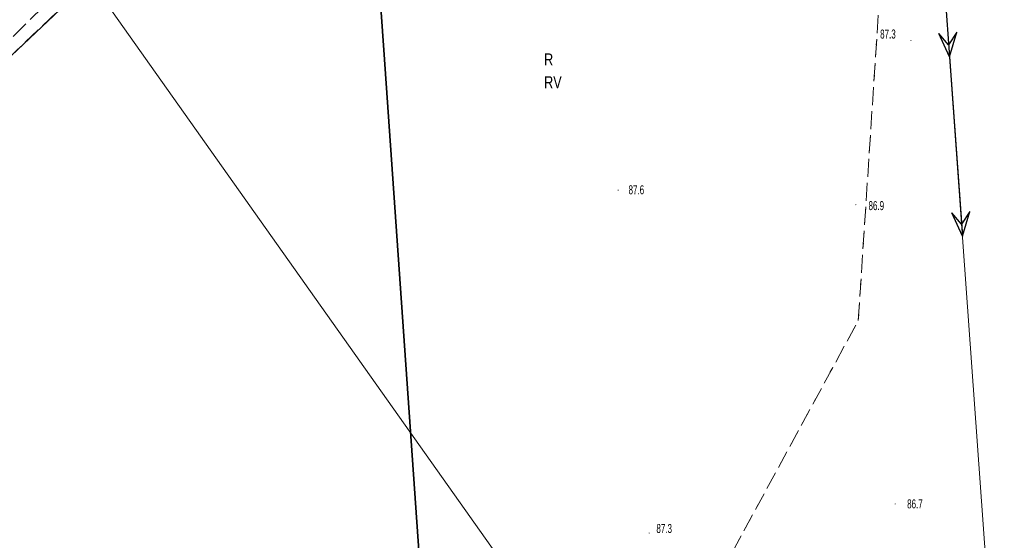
# Model space of a CAD drawing. Header units: metres. Extents: x 6524698 to 6533081, y 5883213 to 5896811.
# Tile 62 of 131: x 6528639 to 6528721, y 5890040 to 5890083. Entities that reach past the tile are written whole.
import ezdxf
from ezdxf.enums import TextEntityAlignment as Align

# ---------------------------------------------------------------- set-up
doc = ezdxf.new("R2010")
doc.units = ezdxf.units.M
for name, pattern in [('mapa zasadnicza$0$1.5_0.5', [2, 1.5, -0.5]), ('mapa zasadnicza$0$219-500', [0]), ('mapa zasadnicza$0$egkk-500', [2, 1.5, -0.5]), ('mapa zasadnicza$0$egug-500', [1, 0.5, -0.5]), ('mapa zasadnicza$0$suep_wn_500', [0])]:
    doc.linetypes.add(name, pattern=pattern)
for name, color, linetype in [('mapa zasadnicza$0$000 Inne (niezydentyfikowane)', 7, 'Continuous'), ('mapa zasadnicza$0$209-oznaczenie konturu klasyfikacyjnego', 7, 'Continuous'), ('mapa zasadnicza$0$210-oznaczenie konturu użytku gruntowego', 7, 'Continuous'), ('mapa zasadnicza$0$217-kontur klasyfikacyjny', 7, 'Continuous'), ('mapa zasadnicza$0$218-kontur użytku gruntowego', 7, 'Continuous'), ('mapa zasadnicza$0$219-działka ewidencyjna', 7, 'Continuous'), ('mapa zasadnicza$0$jezdnia', 7, 'Continuous'), ('mapa zasadnicza$0$pikieta naturalna', 7, 'Continuous'), ('mapa zasadnicza$0$pikieta naturalna-Atr2', 7, 'Continuous'), ('mapa zasadnicza$0$przewód elektroenergetyczny wysokiego napięcia', 7, 'Continuous')]:
    doc.layers.add(name, color=color, linetype=linetype)
doc.styles.add('mapa zasadnicza$0$STANDARD', font='Working1250', dxfattribs={"width": 0.75})

# ---------------------------------------------------------------- blocks, each defined once
blk = doc.blocks.new('mapa zasadnicza$0$PW01')
at = {"linetype": 'Continuous', "lineweight": 13}
h = blk.add_hatch(color=0, dxfattribs=at)
edge = h.paths.add_edge_path()
edge.add_arc((0, 0), 0.045, 0, 360)
blk = doc.blocks.new('mapa zasadnicza$0$SUEP3')
at = {"color": 0, "linetype": 'Continuous'}
for p, q in [((0, 0), (12.003, 0)), ((12.003, 0), (10.003, 0.75)), ((10.003, 0.75), (11.003, 0)), ((12.003, 0), (10.003, -0.75)), ((11.003, 0), (10.003, -0.75)), ((12.003, 0), (27.003, 0)), ((27.003, 0), (25.003, 0.75)), ((25.003, 0.75), (26.003, 0)), ((27.003, 0), (25.003, -0.75)), ((26.003, 0), (25.003, -0.75))]:
    blk.add_line(p, q, dxfattribs=at)

msp = doc.modelspace()

# ---------------------------------------------------------------- linework, layer by layer
at = {"layer": 'mapa zasadnicza$0$000 Inne (niezydentyfikowane)', "color": 7, "linetype": 'Continuous', "lineweight": 35, "flags": 128}
msp.add_lwpolyline([(6528672.488, 5890034.429), (6528671.849, 5890043.57), (6528671.21, 5890052.712), (6528670.571, 5890061.854), (6528669.932, 5890070.996), (6528669.293, 5890080.138), (6528668.658, 5890089.224), (6528668.186, 5890095.765), (6528667.711, 5890102.361), (6528667.235, 5890108.957), (6528666.759, 5890115.553), (6528666.283, 5890122.149), (6528665.808, 5890128.745), (6528665.332, 5890135.34), (6528664.856, 5890141.936), (6528664.381, 5890148.532), (6528663.905, 5890155.128), (6528663.429, 5890161.724)], dxfattribs=at)
at = {"layer": 'mapa zasadnicza$0$217-kontur klasyfikacyjny', "color": 92, "linetype": 'mapa zasadnicza$0$egkk-500', "lineweight": 18, "flags": 128}
for points in [[(6528708.79, 5890058.37), (6528715.19, 5890156.24)], [(6528644.79, 5890086.72), (6528620.93, 5890064.17)], [(6528689.7, 5890023.29), (6528708.79, 5890058.37)]]:
    msp.add_lwpolyline(points, dxfattribs=at)
at = {"layer": 'mapa zasadnicza$0$218-kontur użytku gruntowego', "color": 3, "linetype": 'mapa zasadnicza$0$egug-500', "lineweight": 18, "flags": 128}
for points in [[(6528708.79, 5890058.37), (6528715.19, 5890156.24)], [(6528644.79, 5890086.72), (6528620.93, 5890064.17)], [(6528689.7, 5890023.29), (6528708.79, 5890058.37)]]:
    msp.add_lwpolyline(points, dxfattribs=at)
at = {"layer": 'mapa zasadnicza$0$219-działka ewidencyjna', "color": 7, "linetype": 'mapa zasadnicza$0$219-500', "lineweight": 18, "flags": 128}
for points in [[(6528644.79, 5890086.72), (6528620.93, 5890064.17)], [(6528644.79, 5890086.72), (6528689.7, 5890023.29)]]:
    msp.add_lwpolyline(points, dxfattribs=at)
at = {"layer": 'mapa zasadnicza$0$jezdnia', "color": 7, "linetype": 'mapa zasadnicza$0$1.5_0.5', "lineweight": 18, "flags": 128}
msp.add_lwpolyline([(6528488.71, 5889875.76), (6528485.33, 5889878.04), (6528508.1, 5889912.7), (6528523.92, 5889938.29), (6528532.84, 5889949.75), (6528552.11, 5889976.94), (6528569.39, 5890002.59), (6528578.59, 5890017.78), (6528590.02, 5890034.23), (6528591.86, 5890037.23), (6528602.96, 5890051.02), (6528617.54, 5890066.41), (6528618.65, 5890067.59), (6528626.38, 5890075.23), (6528628.27, 5890076.76), (6528716.92, 5890167.22), (6528719.37, 5890165.4), (6528643.06, 5890086.71), (6528620.1, 5890064.08), (6528606.32, 5890048.07), (6528598.74, 5890040), (6528581.9, 5890015.11), (6528572.27, 5890000.79), (6528555.06, 5889975.35), (6528535.49, 5889947.79), (6528526.42, 5889934.67), (6528511, 5889910.5)], close=True, dxfattribs=at)
at = {"layer": 'mapa zasadnicza$0$przewód elektroenergetyczny wysokiego napięcia', "color": 1, "linetype": 'mapa zasadnicza$0$suep_wn_500', "lineweight": 18, "flags": 128}
msp.add_lwpolyline([(6528715.53, 5890092.34), (6528741.23, 5889735.54)], dxfattribs=at)

# ---------------------------------------------------------------- block references
at = {"layer": 'mapa zasadnicza$0$pikieta naturalna', "color": 7, "linetype": 'Continuous', "lineweight": 13}
for p in [(6528713.18, 5890081.72), (6528688.77, 5890069.24), (6528708.58, 5890068.03), (6528711.86, 5890043.09), (6528691.36, 5890040.66)]:
    msp.add_blockref('mapa zasadnicza$0$PW01', p, dxfattribs=at)
at = {"layer": 'mapa zasadnicza$0$przewód elektroenergetyczny wysokiego napięcia', "color": 1, "linetype": 'Continuous', "lineweight": 18, "rotation": 274.12}
msp.add_blockref('mapa zasadnicza$0$SUEP3', (6528715.53, 5890092.34), dxfattribs=at)

# ---------------------------------------------------------------- texts
at = {"layer": 'mapa zasadnicza$0$209-oznaczenie konturu klasyfikacyjnego', "color": 3, "linetype": 'Continuous', "lineweight": 18, "style": 'mapa zasadnicza$0$STANDARD', "width": 0.79}
msp.add_text('RV', height=1, dxfattribs=at).set_placement((6528682.6, 5890078.74), align=Align.TOP_LEFT)
at = {"layer": 'mapa zasadnicza$0$210-oznaczenie konturu użytku gruntowego', "color": 3, "linetype": 'Continuous', "lineweight": 18, "style": 'mapa zasadnicza$0$STANDARD', "width": 0.79}
msp.add_text('R', height=1, dxfattribs=at).set_placement((6528682.6, 5890079.64))
at = {"layer": 'mapa zasadnicza$0$pikieta naturalna-Atr2', "color": 7, "style": 'mapa zasadnicza$0$STANDARD', "width": 0.667}
for s, p in [('87.3', (6528710.61, 5890081.88)), ('87.6', (6528689.64, 5890068.9)), ('86.9', (6528709.64, 5890067.58)), ('86.7', (6528712.86, 5890042.72)), ('87.3', (6528691.96, 5890040.67))]:
    msp.add_text(s, height=0.75, dxfattribs=at).set_placement(p)

doc.saveas('drawing.dxf')
